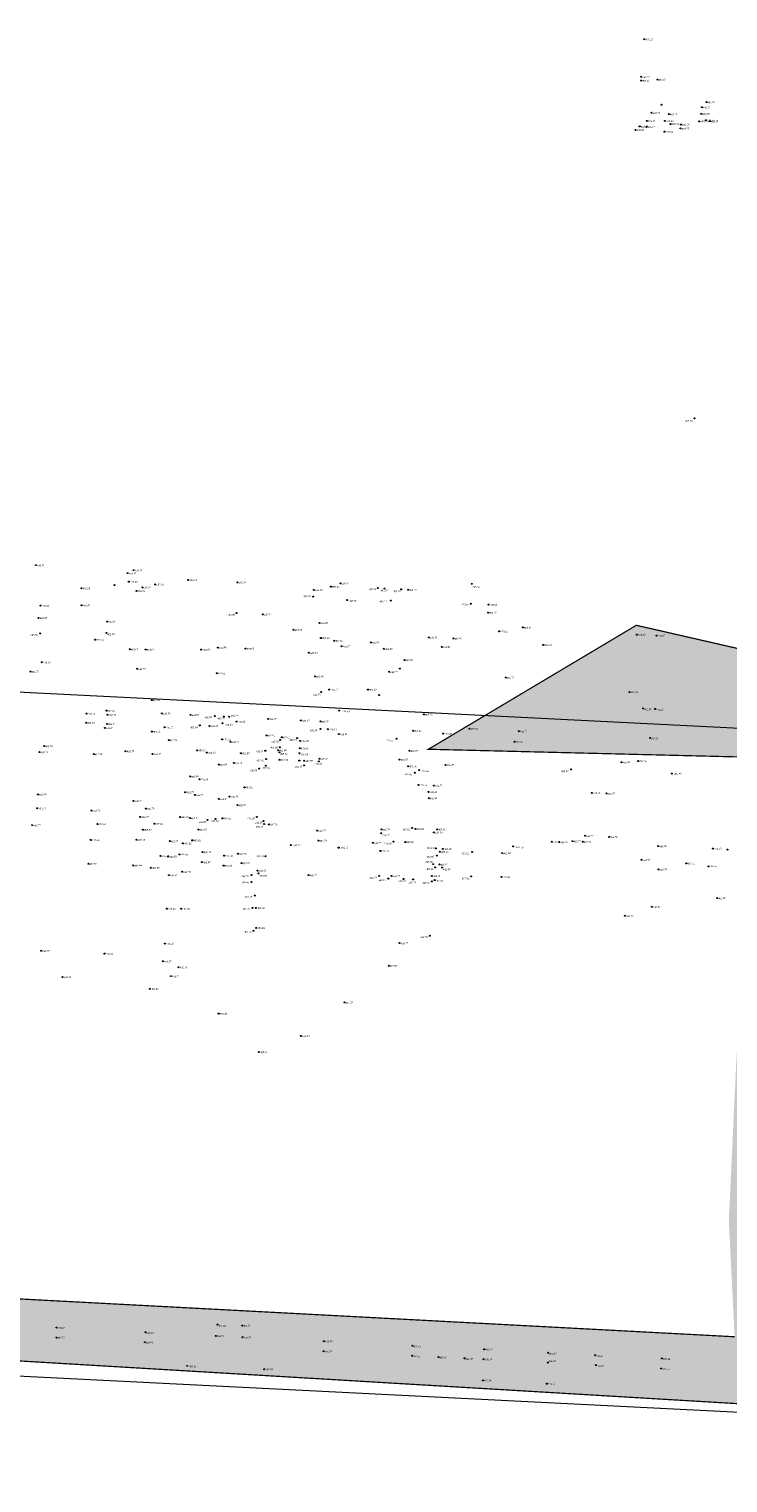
# Model space of a CAD drawing. Header units: millimetres. Extents: x 32690613 to 32693265, y 5342952 to 5344571.
# Tile 10 of 18: x 32692520 to 32692662, y 5344054 to 5344350. Entities that reach past the tile are written whole.
import ezdxf

# ---------------------------------------------------------------- set-up
doc = ezdxf.new("R2010")
doc.units = ezdxf.units.MM
doc.header["$LTSCALE"] = 20
doc.layers.get('0').update_dxf_attribs({"lineweight": 18})
doc.layers.get('Defpoints').update_dxf_attribs({"color": 11, "lineweight": 18})
for name, color, linetype, lineweight in [('Aufmaß_Schraff', 51, 'Continuous', 18), ('Aufmaß_Umriss', 40, 'Continuous', 18), ('Mpt-StBa_Höhe', 6, 'Continuous', 5), ('Mpt-StBa_Pkt', 4, 'Continuous', 9)]:
    doc.layers.add(name, color=color, linetype=linetype, lineweight=lineweight)
doc.styles.add('Arial', font='arial.ttf')

# ---------------------------------------------------------------- blocks, each defined once
blk = doc.blocks.new('A$C78070446')
for p, q in [((4469482.47, 5342769.75), (4470232.05, 5342702.5)), ((4469470.04, 5342631.21), (4470219.62, 5342563.96))]:
    blk.add_line(p, q)
blk = doc.blocks.new('A$C321062E2')
at = {"layer": 'Aufmaß_Schraff'}
h = blk.add_hatch(color=256, dxfattribs=at)
h.dxf.hatch_style = 1
h.paths.add_polyline_path([(32692589.16, 5344387.08), (32692831.12, 5344372.78), (32692831.1, 5344368.56), (32692692.58, 5344376.55), (32692689.27, 5344374.23), (32692681.97, 5344377.03), (32692668.62, 5344377.53), (32692667.81, 5344374.05), (32692653.18, 5344374.82), (32692653.33, 5344380.28), (32692624.35, 5344381.07), (32692623.85, 5344378.73), (32692616.72, 5344379.23), (32692612.99, 5344382.41), (32692590.62, 5344382.71), (32692589.25, 5344383.14), (32692588.89, 5344383.35)])
h.paths.add_polyline_path([(32692814.39, 5344272.86), (32692819.34, 5344349.53), (32692823.4, 5344349.22), (32692818.62, 5344272.76)])
h.paths.add_polyline_path([(32692789.78, 5344458.67), (32692799.86, 5344457.97), (32692795.67, 5344440.98), (32692789.51, 5344441.38)])
h.paths.add_polyline_path([(32692543.39, 5344377.32), (32692549.95, 5344377.06), (32692547.03, 5344361.6), (32692543.47, 5344362.27)])
h.paths.add_polyline_path([(32692796.1, 5344199.45), (32692812.49, 5344203.03), (32692814.62, 5344203.68), (32692819.73, 5344207.02), (32692822.88, 5344214.81), (32692823.54, 5344225.63), (32692823.84, 5344231.95), (32692823.03, 5344233.58), (32692823.01, 5344234.64), (32692823.15, 5344238.72), (32692824.7, 5344248.47), (32692823.91, 5344248.73), (32692817.46, 5344270.2), (32692815.88, 5344270.27), (32692781.61, 5344270.15), (32692690.12, 5344276.21), (32692688.54, 5344276.11), (32692690.26, 5344317.11), (32692697.18, 5344329.32), (32692697.35, 5344339.16), (32692684.2, 5344339.39), (32692672.54, 5344328.19), (32692675.06, 5344313.22), (32692678.37, 5344307.03), (32692678.6, 5344288.75), (32692671.17, 5344283.6), (32692670.69, 5344265.75), (32692676.12, 5344221.48), (32692643.32, 5344228.99), (32692600.99, 5344203.75), (32692666.6, 5344202.13), (32692662.15, 5344107.83), (32692663.33, 5344084.15), (32692436.87, 5344096.13), (32692441.85, 5344221.24), (32692428.17, 5344221.79), (32692425.66, 5344164.48), (32692411.09, 5344164.95), (32692406.06, 5344079.87), (32692429.48, 5344079.62), (32692435.96, 5344084.09), (32692672.49, 5344070.02), (32692692.85, 5344064.48), (32692698.21, 5344132.93), (32692689.09, 5344189.81), (32692734.17, 5344190.46), (32692751.82, 5344191.07), (32692750.28, 5344200.65), (32692757.17, 5344200.29), (32692758.54, 5344200.22), (32692782.76, 5344198.97), (32692784.49, 5344198.89), (32692789.07, 5344198.64), (32692788.87, 5344194.76), (32692796.03, 5344194.39)])
at = {"layer": 'Aufmaß_Umriss', "const_width": 0.25}
for points in [[(32692676.12, 5344221.48), (32692643.32, 5344228.99), (32692600.99, 5344203.75), (32692666.6, 5344202.13)], [(32692663.33, 5344084.15), (32692436.87, 5344096.13)], [(32692435.96, 5344084.09), (32692672.49, 5344070.02)]]:
    blk.add_lwpolyline(points, dxfattribs=at)
at = {"layer": 'Mpt-StBa_Pkt'}
for centre in [(32692643.44, 5344227.08, 493.08), (32692647.43, 5344226.88, 493.07), (32692641.92, 5344215.38, 492.43), (32692644.73, 5344212.07, 492.26), (32692647.14, 5344211.95, 492.25), (32692609.39, 5344207.92, 492.35), (32692618.5, 5344205.28, 492.32), (32692619.4, 5344207.41, 492.24), (32692646.14, 5344206.05, 492.13), (32692558.04, 5344086.63, 492.84), (32692563.07, 5344086.42, 492.79), (32692525.26, 5344083.99, 493.23), (32692525.31, 5344086.01, 493.24), (32692543.39, 5344085.06, 493.08), (32692557.72, 5344084.33, 492.91), (32692563.16, 5344084.05, 492.8), (32692579.72, 5344083.23, 492.83), (32692543.3, 5344083.05, 493.03), (32692579.64, 5344081.2, 492.76), (32692597.69, 5344080.28, 492.61), (32692597.77, 5344082.32, 492.63), (32692612.34, 5344081.59, 492.44), (32692625.4, 5344080.9, 492.33), (32692634.92, 5344080.4, 492.24), (32692551.89, 5344078.23, 492.65), (32692567.59, 5344077.55, 492.51), (32692603.02, 5344080.02, 492.5), (32692608.37, 5344079.76, 492.43), (32692612.23, 5344079.57, 492.43), (32692625.3, 5344078.88, 492.28), (32692635.07, 5344078.37, 492.21), (32692648.4, 5344077.69, 492.11), (32692648.49, 5344079.75, 492.14), (32692612.05, 5344075.27, 492.24), (32692625.1, 5344074.6, 492.14)]:
    blk.add_ellipse(centre, major_axis=(-0.0707, 0.0707), ratio=1, start_param=3.926991, end_param=10.210176, dxfattribs=at)
at = {"layer": 'Mpt-StBa_Höhe', "style": 'Arial'}
for s, p in [('493,08', (32692643.69, 5344226.86)), ('493,07', (32692647.68, 5344226.65)), ('492,43', (32692642.17, 5344215.16)), ('492,26', (32692644.93, 5344211.66)), ('492,25', (32692647.35, 5344211.58)), ('492,35', (32692609.64, 5344207.7)), ('492,24', (32692619.65, 5344207.19)), ('492,32', (32692618.75, 5344205.06)), ('492,13', (32692646.27, 5344205.72)), ('492,84', (32692558.23, 5344086.17)), ('492,79', (32692563.31, 5344086.19)), ('493,23', (32692525.51, 5344083.77)), ('493,24', (32692525.56, 5344085.78)), ('493,08', (32692543.53, 5344084.72)), ('492,91', (32692557.97, 5344084.1)), ('492,80', (32692563.41, 5344083.82)), ('492,83', (32692579.97, 5344083.01)), ('493,03', (32692543.45, 5344082.75)), ('492,76', (32692579.89, 5344080.97)), ('492,61', (32692597.8, 5344079.92)), ('492,63', (32692597.92, 5344081.96)), ('492,44', (32692612.59, 5344081.37)), ('492,33', (32692625.59, 5344080.49)), ('492,24', (32692635.07, 5344080)), ('492,65', (32692552.31, 5344077.89)), ('492,51', (32692567.83, 5344077.33)), ('492,50', (32692603.2, 5344079.71)), ('492,43', (32692608.56, 5344079.41)), ('492,43', (32692612.48, 5344079.34)), ('492,28', (32692625.48, 5344079)), ('492,21', (32692635.2, 5344078.04)), ('492,11', (32692648.62, 5344077.35)), ('492,14', (32692648.73, 5344079.38)), ('492,24', (32692612.3, 5344075.04)), ('492,14', (32692625.35, 5344074.37))]:
    blk.add_text(s, height=0.35, rotation=2.2375, dxfattribs=at).set_placement(p)

msp = doc.modelspace()

# ---------------------------------------------------------------- linework, layer by layer
at = {"layer": 'Mpt-StBa_Pkt'}
for centre in [(32692644.9, 5344348.29), (32692644.9, 5344348.29), (32692644.32, 5344340.66), (32692644.32, 5344340.66), (32692644.28, 5344339.87), (32692644.28, 5344339.87), (32692647.61, 5344340.09), (32692647.61, 5344340.09), (32692648.42, 5344334.96), (32692648.42, 5344334.96), (32692657.58, 5344335.49), (32692657.58, 5344335.49), (32692646.43, 5344333.33), (32692646.43, 5344333.33), (32692649.92, 5344333.05), (32692649.92, 5344333.05), (32692656.55, 5344333.11), (32692656.55, 5344333.11), (32692656.65, 5344334.46), (32692656.65, 5344334.46), (32692657.48, 5344331.79), (32692657.48, 5344331.79), (32692643.17, 5344329.84), (32692643.17, 5344329.84), (32692644, 5344330.54), (32692644, 5344330.54), (32692645.38, 5344330.46), (32692645.38, 5344330.46), (32692645.44, 5344331.67), (32692645.44, 5344331.67), (32692649.05, 5344329.48), (32692649.05, 5344329.48), (32692649.14, 5344331.66), (32692649.14, 5344331.66), (32692650.3, 5344331.04), (32692650.3, 5344331.04), (32692652.34, 5344330.13), (32692652.34, 5344330.13), (32692652.37, 5344330.93), (32692652.37, 5344330.93), (32692656.11, 5344331.57), (32692656.11, 5344331.57), (32692658.25, 5344331.61), (32692658.25, 5344331.61), (32692655.16, 5344271.11), (32692655.16, 5344271.11), (32692521.1, 5344241.23), (32692521.1, 5344241.23), (32692540.98, 5344240.21), (32692540.98, 5344240.21), (32692537.08, 5344237.17), (32692537.08, 5344237.17), (32692539.75, 5344239.6), (32692539.75, 5344239.6), (32692540.01, 5344237.87), (32692540.01, 5344237.87), (32692545.38, 5344237.31), (32692545.38, 5344237.31), (32692552.11, 5344238.22), (32692552.11, 5344238.22), (32692562.14, 5344237.71), (32692562.14, 5344237.71), (32692583.1, 5344237.51), (32692583.1, 5344237.51), (32692609.82, 5344237.43), (32692609.82, 5344237.43), (32692530.4, 5344236.52), (32692530.4, 5344236.52), (32692541.56, 5344235.98), (32692541.56, 5344235.98), (32692542.8, 5344236.71), (32692542.8, 5344236.71), (32692577.54, 5344234.83), (32692577.54, 5344234.83), (32692577.68, 5344236.2), (32692577.68, 5344236.2), (32692581.17, 5344236.85), (32692581.17, 5344236.85), (32692584.48, 5344234.11), (32692584.48, 5344234.11), (32692590.72, 5344236.56), (32692590.72, 5344236.56), (32692592.08, 5344236.48), (32692592.08, 5344236.48), (32692595.45, 5344236.31), (32692595.45, 5344236.31), (32692596.86, 5344236.21), (32692596.86, 5344236.21), (32692522.04, 5344232.99), (32692522.04, 5344232.99), (32692530.38, 5344233.08), (32692530.38, 5344233.08), (32692561.94, 5344231.48), (32692561.94, 5344231.48), (32692567.3, 5344231.2), (32692567.3, 5344231.2), (32692593.35, 5344234.02), (32692593.35, 5344234.02), (32692609.62, 5344233.38), (32692609.62, 5344233.38), (32692613.14, 5344231.59), (32692613.14, 5344231.59), (32692613.25, 5344233.2), (32692613.25, 5344233.2), (32692521.65, 5344230.5), (32692521.65, 5344230.5), (32692535.6, 5344229.75), (32692535.6, 5344229.75), (32692578.83, 5344229.48), (32692578.83, 5344229.48), (32692620.25, 5344228.55), (32692620.25, 5344228.55), (32692521.99, 5344227.32), (32692521.99, 5344227.32), (32692533.15, 5344226.06), (32692533.15, 5344226.06), (32692535.47, 5344227.43), (32692535.47, 5344227.43), (32692573.56, 5344228.07), (32692573.56, 5344228.07), (32692579.13, 5344226.4), (32692579.13, 5344226.4), (32692581.79, 5344225.85), (32692581.79, 5344225.85), (32692589.26, 5344225.49), (32692589.26, 5344225.49), (32692601.09, 5344226.51), (32692601.09, 5344226.51), (32692606.09, 5344226.31), (32692606.09, 5344226.31), (32692615.4, 5344227.76), (32692615.4, 5344227.76), (32692540.19, 5344224.12), (32692540.19, 5344224.12), (32692543.44, 5344224.06), (32692543.44, 5344224.06), (32692554.75, 5344224.04), (32692554.75, 5344224.04), (32692558.13, 5344224.46), (32692558.13, 5344224.46), (32692563.79, 5344224.25), (32692563.79, 5344224.25), (32692576.67, 5344223.4), (32692576.67, 5344223.4), (32692583.31, 5344224.73), (32692583.31, 5344224.73), (32692591.94, 5344224.2), (32692591.94, 5344224.2), (32692603.72, 5344224.6), (32692603.72, 5344224.6), (32692624.39, 5344224.99), (32692624.39, 5344224.99), (32692519.98, 5344219.58), (32692519.98, 5344219.58), (32692522.32, 5344221.46), (32692522.32, 5344221.46), (32692541.72, 5344220.13), (32692541.72, 5344220.13), (32692593.02, 5344219.52), (32692593.02, 5344219.52), (32692595.19, 5344220.17), (32692595.19, 5344220.17), (32692596.1, 5344221.9), (32692596.1, 5344221.9), (32692557.92, 5344219.22), (32692557.92, 5344219.22), (32692577.93, 5344218.57), (32692577.93, 5344218.57), (32692616.74, 5344218.36), (32692616.74, 5344218.36), (32692544.67, 5344213.77), (32692544.67, 5344213.77), (32692579.17, 5344215.39), (32692579.17, 5344215.39), (32692580.8, 5344215.9), (32692580.8, 5344215.9), (32692588.7, 5344215.9), (32692588.7, 5344215.9), (32692590.99, 5344214.79), (32692590.99, 5344214.79), (32692531.4, 5344211.01), (32692531.4, 5344211.01), (32692535.45, 5344211.61), (32692535.45, 5344211.61), (32692535.69, 5344210.78), (32692535.69, 5344210.78), (32692546.74, 5344211.04), (32692546.74, 5344211.04), (32692552.58, 5344210.76), (32692552.58, 5344210.76), (32692557.5, 5344210.5), (32692557.5, 5344210.5), (32692559.35, 5344210.42), (32692559.35, 5344210.42), (32692582.82, 5344211.62), (32692582.82, 5344211.62), (32692600.1, 5344210.84), (32692600.1, 5344210.84), (32692531.3, 5344209.14), (32692531.3, 5344209.14), (32692535.13, 5344208.11), (32692535.13, 5344208.11), (32692535.58, 5344208.92), (32692535.58, 5344208.92), (32692547.27, 5344208.23), (32692547.27, 5344208.23), (32692554.45, 5344208.62), (32692554.45, 5344208.62), (32692556.45, 5344208.51), (32692556.45, 5344208.51), (32692559.08, 5344209.05), (32692559.08, 5344209.05), (32692560.46, 5344210.36), (32692560.46, 5344210.36), (32692561.94, 5344209.39), (32692561.94, 5344209.39), (32692568.37, 5344209.94), (32692568.37, 5344209.94), (32692575.05, 5344209.61), (32692575.05, 5344209.61), (32692579.01, 5344209.41), (32692579.01, 5344209.41), (32692579.03, 5344207.88), (32692579.03, 5344207.88), (32692580.52, 5344207.83), (32692580.52, 5344207.83), (32692597.87, 5344207.52), (32692597.87, 5344207.52), (32692544.73, 5344207.34), (32692544.73, 5344207.34), (32692548.13, 5344205.62), (32692548.13, 5344205.62), (32692559.02, 5344205.77), (32692559.02, 5344205.77), (32692560.72, 5344205.28), (32692560.72, 5344205.28), (32692568.01, 5344206.57), (32692568.01, 5344206.57), (32692570.82, 5344205.64), (32692570.82, 5344205.64), (32692571.14, 5344206.18), (32692571.14, 5344206.18), (32692574.27, 5344206.03), (32692574.27, 5344206.03), (32692574.88, 5344205.45), (32692574.88, 5344205.45), (32692582.77, 5344206.83), (32692582.77, 5344206.83), (32692594.49, 5344205.88), (32692594.49, 5344205.88), (32692604.01, 5344206.93), (32692604.01, 5344206.93), (32692521.84, 5344203.17), (32692521.84, 5344203.17), (32692522.75, 5344204.39), (32692522.75, 5344204.39), (32692532.86, 5344202.77), (32692532.86, 5344202.77), (32692539.36, 5344203.36), (32692539.36, 5344203.36), (32692544.83, 5344202.81), (32692544.83, 5344202.81), (32692553.95, 5344203.53), (32692553.95, 5344203.53), (32692555.91, 5344203.08), (32692555.91, 5344203.08), (32692562.85, 5344202.94), (32692562.85, 5344202.94), (32692567.8, 5344203.46), (32692567.8, 5344203.46), (32692567.95, 5344201.75), (32692567.95, 5344201.75), (32692570.4, 5344203.56), (32692570.4, 5344203.56), (32692570.66, 5344201.62), (32692570.66, 5344201.62), (32692570.7, 5344203.11), (32692570.7, 5344203.11), (32692570.75, 5344204.16), (32692570.75, 5344204.16), (32692574.75, 5344202.93), (32692574.75, 5344202.93), (32692574.81, 5344203.96), (32692574.81, 5344203.96), (32692578.82, 5344201.82), (32692578.82, 5344201.82), (32692595.14, 5344201.66), (32692595.14, 5344201.66), (32692597.17, 5344203.44), (32692597.17, 5344203.44), (32692558.31, 5344200.64), (32692558.31, 5344200.64), (32692561.37, 5344200.96), (32692561.37, 5344200.96), (32692566.55, 5344199.81), (32692566.55, 5344199.81), (32692567.91, 5344200.39), (32692567.91, 5344200.39), (32692574.72, 5344201.44), (32692574.72, 5344201.44), (32692575.7, 5344200.46), (32692575.7, 5344200.46), (32692575.73, 5344201.41), (32692575.73, 5344201.41), (32692578.71, 5344201.28), (32692578.71, 5344201.28), (32692596.85, 5344200.28), (32692596.85, 5344200.28), (32692598.23, 5344198.96), (32692598.23, 5344198.96), (32692599.12, 5344199.52), (32692599.12, 5344199.52), (32692604.46, 5344200.57), (32692604.46, 5344200.57), (32692630.06, 5344199.66), (32692630.06, 5344199.66), (32692640.3, 5344201.12), (32692640.3, 5344201.12), (32692643.68, 5344201.36), (32692643.68, 5344201.36), (32692650.53, 5344198.8), (32692650.53, 5344198.8), (32692552.47, 5344198.21), (32692552.47, 5344198.21), (32692554.4, 5344197.65), (32692554.4, 5344197.65), (32692563.53, 5344196), (32692563.53, 5344196), (32692598.97, 5344196.48), (32692598.97, 5344196.48), (32692602.11, 5344196.37), (32692602.11, 5344196.37), (32692521.47, 5344194.55), (32692521.47, 5344194.55), (32692540.98, 5344193.24), (32692540.98, 5344193.24), (32692551.5, 5344195.01), (32692551.5, 5344195.01), (32692553.45, 5344194.47), (32692553.45, 5344194.47), (32692558.34, 5344193.65), (32692558.34, 5344193.65), (32692560.52, 5344194.12), (32692560.52, 5344194.12), (32692601.03, 5344195.07), (32692601.03, 5344195.07), (32692601.07, 5344193.79), (32692601.07, 5344193.79), (32692634.26, 5344194.86), (32692634.26, 5344194.86), (32692637.24, 5344194.75), (32692637.24, 5344194.75), (32692521.38, 5344191.74), (32692521.38, 5344191.74), (32692532.42, 5344191.28), (32692532.42, 5344191.28), (32692542.35, 5344189.99), (32692542.35, 5344189.99), (32692543.47, 5344191.69), (32692543.47, 5344191.69), (32692550.49, 5344189.96), (32692550.49, 5344189.96), (32692552.48, 5344189.74), (32692552.48, 5344189.74), (32692559.06, 5344189.69), (32692559.06, 5344189.69), (32692562.16, 5344192.38), (32692562.16, 5344192.38), (32692566.1, 5344189.99), (32692566.1, 5344189.99), (32692520.33, 5344188.3), (32692520.33, 5344188.3), (32692533.63, 5344188.53), (32692533.63, 5344188.53), (32692542.9, 5344187.37), (32692542.9, 5344187.37), (32692545.24, 5344188.59), (32692545.24, 5344188.59), (32692554.17, 5344187.4), (32692554.17, 5344187.4), (32692556.03, 5344189.36), (32692556.03, 5344189.36), (32692557.66, 5344189.58), (32692557.66, 5344189.58), (32692567.41, 5344189.13), (32692567.41, 5344189.13), (32692567.55, 5344188.52), (32692567.55, 5344188.52), (32692568.51, 5344188.45), (32692568.51, 5344188.45), (32692578.35, 5344187.2), (32692578.35, 5344187.2), (32692591.44, 5344187.43), (32692591.44, 5344187.43), (32692597.7, 5344187.74), (32692597.7, 5344187.74), (32692598.34, 5344187.53), (32692598.34, 5344187.53), (32692602.11, 5344186.82), (32692602.11, 5344186.82), (32692602.75, 5344187.44), (32692602.75, 5344187.44), (32692532.27, 5344185.28), (32692532.27, 5344185.28), (32692541.59, 5344185.34), (32692541.59, 5344185.34), (32692548.34, 5344185.05), (32692548.34, 5344185.05), (32692551.03, 5344184.6), (32692551.03, 5344184.6), (32692552.94, 5344185.21), (32692552.94, 5344185.21), (32692572.98, 5344184.23), (32692572.98, 5344184.23), (32692578.6, 5344185.17), (32692578.6, 5344185.17), (32692589.69, 5344184.71), (32692589.69, 5344184.71), (32692591.39, 5344186.64), (32692591.39, 5344186.64), (32692593.86, 5344184.97), (32692593.86, 5344184.97), (32692596.3, 5344184.86), (32692596.3, 5344184.86), (32692618.25, 5344183.97), (32692618.25, 5344183.97), (32692626.13, 5344184.93), (32692626.13, 5344184.93), (32692627.62, 5344184.85), (32692627.62, 5344184.85), (32692630.3, 5344185.04), (32692630.3, 5344185.04), (32692632.4, 5344184.92), (32692632.4, 5344184.92), (32692632.91, 5344186.13), (32692632.91, 5344186.13), (32692637.77, 5344185.92), (32692637.77, 5344185.92), (32692647.79, 5344184.03), (32692647.79, 5344184.03), (32692546.46, 5344182.04), (32692546.46, 5344182.04), (32692548.05, 5344181.91), (32692548.05, 5344181.91), (32692550.33, 5344182.35), (32692550.33, 5344182.35), (32692555.04, 5344182.81), (32692555.04, 5344182.81), (32692559.42, 5344182.09), (32692559.42, 5344182.09), (32692562.2, 5344182.47), (32692562.2, 5344182.47), (32692567.85, 5344181.98), (32692567.85, 5344181.98), (32692582.73, 5344183.72), (32692582.73, 5344183.72), (32692591.23, 5344183.04), (32692591.23, 5344183.04), (32692602.53, 5344183.58), (32692602.53, 5344183.58), (32692602.71, 5344182.1), (32692602.71, 5344182.1), (32692603.35, 5344182.89), (32692603.35, 5344182.89), (32692603.96, 5344183.46), (32692603.96, 5344183.46), (32692609.88, 5344182.85), (32692609.88, 5344182.85), (32692616, 5344182.6), (32692616, 5344182.6), (32692644.37, 5344181.25), (32692644.37, 5344181.25), (32692658.89, 5344183.53), (32692658.89, 5344183.53), (32692661.85, 5344183.33), (32692661.85, 5344183.33), (32692531.78, 5344180.44), (32692531.78, 5344180.44), (32692540.89, 5344180.11), (32692540.89, 5344180.11), (32692544.52, 5344179.62), (32692544.52, 5344179.62), (32692548.17, 5344178.12), (32692548.17, 5344178.12), (32692550.87, 5344178.81), (32692550.87, 5344178.81), (32692554.89, 5344180.77), (32692554.89, 5344180.77), (32692559.32, 5344180.06), (32692559.32, 5344180.06), (32692562.92, 5344180.58), (32692562.92, 5344180.58), (32692564.99, 5344178.15), (32692564.99, 5344178.15), (32692566.22, 5344179.06), (32692566.22, 5344179.06), (32692566.42, 5344178.48), (32692566.42, 5344178.48), (32692576.58, 5344178.13), (32692576.58, 5344178.13), (32692590.97, 5344177.97), (32692590.97, 5344177.97), (32692593.49, 5344177.98), (32692593.49, 5344177.98), (32692601.71, 5344177.98), (32692601.71, 5344177.98), (32692601.95, 5344180.36), (32692601.95, 5344180.36), (32692602.4, 5344179.71), (32692602.4, 5344179.71), (32692603.24, 5344180.31), (32692603.24, 5344180.31), (32692603.79, 5344179.65), (32692603.79, 5344179.65), (32692609.68, 5344177.87), (32692609.68, 5344177.87), (32692647.83, 5344179.28), (32692647.83, 5344179.28), (32692653.5, 5344180.52), (32692653.5, 5344180.52), (32692658.01, 5344179.91), (32692658.01, 5344179.91), (32692564.97, 5344176.72), (32692564.97, 5344176.72), (32692592.84, 5344177.42), (32692592.84, 5344177.42), (32692595.94, 5344177.37), (32692595.94, 5344177.37), (32692597.88, 5344177.27), (32692597.88, 5344177.27), (32692601.7, 5344176.84), (32692601.7, 5344176.84), (32692602.27, 5344177.12), (32692602.27, 5344177.12), (32692615.89, 5344177.75), (32692615.89, 5344177.75), (32692565.65, 5344173.96), (32692565.65, 5344173.96), (32692659.75, 5344173.44), (32692659.75, 5344173.44), (32692547.76, 5344171.3), (32692547.76, 5344171.3), (32692550.68, 5344171.29), (32692550.68, 5344171.29), (32692565.16, 5344171.45), (32692565.16, 5344171.45), (32692565.89, 5344171.44), (32692565.89, 5344171.44), (32692640.97, 5344169.85), (32692640.97, 5344169.85), (32692646.49, 5344171.7), (32692646.49, 5344171.7), (32692565.38, 5344166.8), (32692565.38, 5344166.8), (32692565.96, 5344167.37), (32692565.96, 5344167.37), (32692547.35, 5344164.18), (32692547.35, 5344164.18), (32692595.13, 5344164.28), (32692595.13, 5344164.28), (32692601.26, 5344165.8), (32692601.26, 5344165.8), (32692522.16, 5344162.73), (32692522.16, 5344162.73), (32692535.07, 5344162.14), (32692535.07, 5344162.14), (32692546.93, 5344160.61), (32692546.93, 5344160.61), (32692526.52, 5344157.37), (32692526.52, 5344157.37), (32692548.58, 5344157.56), (32692548.58, 5344157.56), (32692550.15, 5344159.37), (32692550.15, 5344159.37), (32692592.91, 5344159.68), (32692592.91, 5344159.68), (32692544.32, 5344154.95), (32692544.32, 5344154.95), (32692583.9, 5344152.2), (32692583.9, 5344152.2), (32692558.3, 5344149.94), (32692558.3, 5344149.94), (32692575.02, 5344145.41), (32692575.02, 5344145.41), (32692566.5, 5344142.11), (32692566.5, 5344142.11)]:
    msp.add_circle(centre, 0.1, dxfattribs=at)

# ---------------------------------------------------------------- block references
msp.add_blockref('A$C321062E2', (0, 0))
at = {"layer": 'Defpoints', "rotation": 2.237485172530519}
msp.add_blockref('A$C78070446', (28434719.52, -168960.66), dxfattribs=at)

# ---------------------------------------------------------------- texts
at = {"layer": 'Mpt-StBa_Höhe', "style": 'Arial'}
for s, p in [('493.23', (32692645.15, 5344348.05)), ('493.22', (32692644.57, 5344340.41)), ('493.21', (32692644.53, 5344339.63)), ('493.23', (32692647.86, 5344339.85)), ('493.26', (32692657.83, 5344335.25)), ('493.23', (32692646.68, 5344333.09)), ('493.18', (32692650.17, 5344332.81)), ('493.20', (32692656.8, 5344332.87)), ('493.21', (32692656.9, 5344334.22)), ('493.25', (32692657.73, 5344331.55)), ('493.24', (32692643.43, 5344329.6)), ('493.22', (32692644.25, 5344330.29)), ('493.22', (32692645.63, 5344330.22)), ('493.22', (32692645.69, 5344331.43)), ('493.23', (32692649.31, 5344329.23)), ('493.23', (32692649.39, 5344331.42)), ('493.22', (32692650.56, 5344330.8)), ('493.25', (32692652.6, 5344329.89)), ('493.23', (32692652.62, 5344330.69)), ('493.25', (32692656.36, 5344331.33)), ('493.25', (32692658.5, 5344331.37)), ('493.02', (32692653.29, 5344270.39)), ('493.21', (32692521.35, 5344240.99)), ('493.19', (32692541.23, 5344239.97)), ('493.19', (32692540, 5344239.36)), ('493.10', (32692540.27, 5344237.63)), ('492.95', (32692545.63, 5344237.07)), ('493.04', (32692552.37, 5344237.98)), ('493.04', (32692562.4, 5344237.47)), ('493.17', (32692583.36, 5344237.27)), ('492.96', (32692530.66, 5344236.28)), ('492.99', (32692541.81, 5344235.74)), ('492.97', (32692543.05, 5344236.46)), ('493.26', (32692575.59, 5344234.7)), ('493.29', (32692577.93, 5344235.96)), ('493.35', (32692581.42, 5344236.61)), ('493.18', (32692588.85, 5344236.12)), ('493.19', (32692591.27, 5344235.89)), ('493.19', (32692593.84, 5344235.72)), ('493.19', (32692597.11, 5344235.97)), ('493.24', (32692609.95, 5344236.6)), ('492.83', (32692522.3, 5344232.75)), ('492.87', (32692530.63, 5344232.84)), ('492.98', (32692560.1, 5344230.92)), ('492.97', (32692567.55, 5344230.96)), ('493.06', (32692584.91, 5344233.74)), ('493.12', (32692591.07, 5344233.66)), ('493.14', (32692607.71, 5344233.02)), ('493.10', (32692613.39, 5344231.35)), ('493.16', (32692613.5, 5344232.96)), ('493.12', (32692521.91, 5344230.26)), ('492.94', (32692535.86, 5344229.51)), ('492.93', (32692579.08, 5344229.24)), ('493.01', (32692620.5, 5344228.3)), ('493.08', (32692519.98, 5344226.82)), ('492.93', (32692533.41, 5344225.82)), ('492.95', (32692535.63, 5344226.95)), ('493.08', (32692573.82, 5344227.83)), ('493.08', (32692579.39, 5344226.16)), ('492.86', (32692582.05, 5344225.61)), ('492.83', (32692589.52, 5344225.25)), ('493.01', (32692601.34, 5344226.27)), ('493.09', (32692606.34, 5344226.07)), ('493.12', (32692615.65, 5344227.52)), ('493.03', (32692540.44, 5344223.88)), ('493.01', (32692543.69, 5344223.82)), ('492.95', (32692555.01, 5344223.8)), ('492.98', (32692558.38, 5344224.22)), ('493.02', (32692564.05, 5344224.01)), ('492.99', (32692576.93, 5344223.16)), ('492.82', (32692583.56, 5344224.49)), ('492.89', (32692592.2, 5344223.95)), ('492.95', (32692603.98, 5344224.35)), ('493.12', (32692624.65, 5344224.75)), ('492.77', (32692520.23, 5344219.33)), ('493.00', (32692522.57, 5344221.22)), ('492.87', (32692541.97, 5344219.89)), ('492.82', (32692558.17, 5344218.97)), ('492.77', (32692593.27, 5344219.28)), ('492.88', (32692596.35, 5344221.66)), ('492.83', (32692578.19, 5344218.33)), ('492.72', (32692616.99, 5344218.12)), ('492.59', (32692544.93, 5344213.53)), ('492.55', (32692577.52, 5344214.66)), ('492.57', (32692581.05, 5344215.65)), ('492.53', (32692588.95, 5344215.66)), ('492.71', (32692531.65, 5344210.77)), ('492.60', (32692535.7, 5344211.37)), ('492.72', (32692535.94, 5344210.54)), ('492.55', (32692546.99, 5344210.8)), ('492.51', (32692552.84, 5344210.52)), ('492.44', (32692560.82, 5344210.39)), ('492.43', (32692583.49, 5344211.23)), ('492.39', (32692600.36, 5344210.6)), ('492.74', (32692531.55, 5344208.9)), ('492.64', (32692535.39, 5344207.87)), ('492.71', (32692535.84, 5344208.68)), ('492.72', (32692547.52, 5344207.99)), ('492.64', (32692552.51, 5344207.98)), ('492.50', (32692555.46, 5344210.05)), ('492.63', (32692556.7, 5344208.27)), ('492.47', (32692558.09, 5344209.85)), ('492.60', (32692559.62, 5344208.53)), ('492.62', (32692562.19, 5344209.14)), ('492.47', (32692568.62, 5344209.69)), ('492.42', (32692575.3, 5344209.37)), ('492.49', (32692576.86, 5344207.4)), ('492.39', (32692579.26, 5344209.17)), ('492.40', (32692580.78, 5344207.58)), ('492.41', (32692598.12, 5344207.28)), ('492.70', (32692544.99, 5344207.1)), ('492.75', (32692548.39, 5344205.38)), ('492.65', (32692559.27, 5344205.53)), ('492.74', (32692560.97, 5344205.03)), ('492.61', (32692568.27, 5344206.33)), ('492.68', (32692569.04, 5344205.1)), ('492.62', (32692571.39, 5344205.94)), ('492.61', (32692572.73, 5344205.44)), ('492.59', (32692575.14, 5344205.21)), ('492.61', (32692583.02, 5344206.59)), ('492.55', (32692592.38, 5344205.33)), ('492.39', (32692604.26, 5344206.69)), ('492.79', (32692522.09, 5344202.93)), ('492.78', (32692523, 5344204.15)), ('492.72', (32692533.12, 5344202.53)), ('492.78', (32692539.62, 5344203.12)), ('492.67', (32692545.09, 5344202.57)), ('492.67', (32692554.21, 5344203.29)), ('492.66', (32692556.16, 5344202.84)), ('492.68', (32692563.1, 5344202.7)), ('492.67', (32692565.86, 5344203.11)), ('492.65', (32692566.03, 5344201.25)), ('492.69', (32692568.82, 5344203.92)), ('492.66', (32692570.65, 5344203.32)), ('492.70', (32692570.83, 5344202.6)), ('492.64', (32692570.91, 5344201.38)), ('492.64', (32692575.03, 5344202.48)), ('492.63', (32692575.06, 5344203.71)), ('492.67', (32692579.08, 5344201.58)), ('492.67', (32692595.4, 5344201.42)), ('492.62', (32692597.43, 5344203.2)), ('492.66', (32692558.56, 5344200.4)), ('492.74', (32692561.63, 5344200.72)), ('492.56', (32692564.65, 5344199.24)), ('492.63', (32692567.26, 5344199.76)), ('492.68', (32692573.79, 5344199.99)), ('492.68', (32692575.98, 5344201.17)), ('492.65', (32692577.86, 5344200.59)), ('492.65', (32692596.17, 5344198.4)), ('492.76', (32692597.1, 5344200.04)), ('492.62', (32692599.57, 5344199.09)), ('492.75', (32692604.72, 5344200.33)), ('492.53', (32692628.03, 5344199.06)), ('492.69', (32692640.55, 5344200.88)), ('492.58', (32692643.94, 5344201.11)), ('492.49', (32692651.05, 5344198.57)), ('492.68', (32692552.73, 5344197.97)), ('492.68', (32692554.65, 5344197.4)), ('492.85', (32692563.78, 5344195.76)), ('492.72', (32692599.23, 5344196.24)), ('492.72', (32692602.36, 5344196.12)), ('492.80', (32692521.73, 5344194.31)), ('492.74', (32692541.23, 5344193)), ('492.72', (32692551.76, 5344194.77)), ('492.72', (32692553.7, 5344194.23)), ('492.84', (32692558.59, 5344193.41)), ('492.75', (32692560.77, 5344193.88)), ('492.93', (32692601.28, 5344194.83)), ('492.94', (32692601.32, 5344193.55)), ('492.71', (32692634.52, 5344194.62)), ('492.70', (32692637.49, 5344194.5)), ('492.77', (32692521.63, 5344191.49)), ('492.76', (32692532.67, 5344191.04)), ('492.73', (32692542.6, 5344189.75)), ('492.75', (32692543.72, 5344191.45)), ('492.76', (32692550.74, 5344189.72)), ('492.77', (32692552.73, 5344189.5)), ('492.82', (32692559.32, 5344189.45)), ('492.82', (32692562.41, 5344192.14)), ('492.63', (32692564.15, 5344189.46)), ('492.77', (32692520.59, 5344188.06)), ('492.84', (32692533.88, 5344188.29)), ('492.82', (32692543.15, 5344187.13)), ('492.84', (32692545.49, 5344188.35)), ('492.86', (32692554.26, 5344188.73)), ('492.87', (32692554.42, 5344187.16)), ('492.80', (32692556.77, 5344188.96)), ('492.68', (32692565.72, 5344188.6)), ('492.73', (32692565.88, 5344187.76)), ('492.76', (32692568.76, 5344188.21)), ('492.75', (32692578.61, 5344186.96)), ('492.78', (32692591.69, 5344187.18)), ('492.81', (32692595.81, 5344187.2)), ('492.82', (32692598.59, 5344187.29)), ('492.99', (32692602.36, 5344186.58)), ('493.01', (32692603, 5344187.2)), ('492.86', (32692532.53, 5344185.04)), ('492.79', (32692541.85, 5344185.1)), ('492.87', (32692548.59, 5344184.8)), ('492.82', (32692551.28, 5344184.36)), ('492.82', (32692553.19, 5344184.97)), ('492.77', (32692573.46, 5344184)), ('492.74', (32692578.85, 5344184.93)), ('492.77', (32692583.2, 5344183.49)), ('492.77', (32692589.94, 5344184.47)), ('492.77', (32692591.56, 5344186.07)), ('492.80', (32692591.97, 5344184.37)), ('492.80', (32692596.55, 5344184.62)), ('492.79', (32692618.83, 5344183.54)), ('492.74', (32692626.38, 5344184.69)), ('492.75', (32692627.88, 5344184.61)), ('492.71', (32692630.55, 5344184.8)), ('492.71', (32692632.65, 5344184.68)), ('492.72', (32692633.16, 5344185.89)), ('492.69', (32692638.03, 5344185.68)), ('492.66', (32692648.04, 5344183.79)), ('493.59', (32692546.71, 5344181.8)), ('493.59', (32692548.3, 5344181.67)), ('492.89', (32692550.58, 5344182.11)), ('492.82', (32692555.15, 5344180.52)), ('492.79', (32692555.29, 5344182.57)), ('492.80', (32692559.68, 5344181.85)), ('492.78', (32692562.45, 5344182.23)), ('492.78', (32692565.93, 5344181.77)), ('492.76', (32692591.49, 5344182.8)), ('493.00', (32692600.38, 5344180.61)), ('492.97', (32692600.62, 5344183.42)), ('492.98', (32692600.63, 5344181.66)), ('493.00', (32692603.6, 5344182.65)), ('492.98', (32692604.21, 5344183.22)), ('492.82', (32692607.76, 5344182.33)), ('492.80', (32692616.25, 5344182.36)), ('492.83', (32692644.63, 5344181)), ('492.68', (32692659.15, 5344183.29)), ('493.96', (32692532.03, 5344180.2)), ('494.04', (32692541.14, 5344179.86)), ('493.96', (32692544.78, 5344179.38)), ('494.07', (32692548.42, 5344177.87)), ('492.88', (32692551.13, 5344178.57)), ('492.80', (32692559.58, 5344179.82)), ('492.84', (32692562.93, 5344177.75)), ('492.79', (32692563.17, 5344180.34)), ('492.83', (32692566.47, 5344178.82)), ('492.83', (32692566.63, 5344177.79)), ('492.74', (32692576.83, 5344177.88)), ('492.79', (32692593.74, 5344177.74)), ('493.01', (32692600.55, 5344179.13)), ('493.01', (32692601.97, 5344177.73)), ('493.01', (32692603.49, 5344180.06)), ('492.99', (32692603.97, 5344179.09)), ('492.70', (32692648.08, 5344179.04)), ('492.71', (32692653.76, 5344180.28)), ('492.64', (32692658.26, 5344179.67)), ('492.80', (32692562.99, 5344176.41)), ('492.74', (32692589.04, 5344177.4)), ('492.77', (32692590.84, 5344176.88)), ('492.80', (32692594.9, 5344176.79)), ('492.79', (32692597, 5344176.4)), ('492.87', (32692599.81, 5344176.34)), ('492.98', (32692602.43, 5344176.75)), ('492.82', (32692607.83, 5344177.23)), ('492.86', (32692616.14, 5344177.51)), ('492.79', (32692563.65, 5344173.5)), ('492.45', (32692660.01, 5344173.2)), ('493.82', (32692548.01, 5344171.06)), ('492.88', (32692550.93, 5344171.05)), ('492.76', (32692563.18, 5344171.06)), ('492.78', (32692566.15, 5344171.19)), ('492.55', (32692641.23, 5344169.61)), ('492.54', (32692646.74, 5344171.45)), ('492.78', (32692563.52, 5344166.37)), ('492.81', (32692566.22, 5344167.13)), ('493.59', (32692547.61, 5344163.94)), ('492.72', (32692595.38, 5344164.04)), ('492.80', (32692599.37, 5344165.33)), ('493.07', (32692522.42, 5344162.48)), ('493.23', (32692535.32, 5344161.9)), ('493.23', (32692547.19, 5344160.36)), ('492.53', (32692526.78, 5344157.13)), ('492.74', (32692548.83, 5344157.31)), ('492.73', (32692550.4, 5344159.13)), ('491.80', (32692593.16, 5344159.44)), ('492.45', (32692544.57, 5344154.71)), ('491.78', (32692584.15, 5344151.96)), ('492.42', (32692558.55, 5344149.7)), ('492.20', (32692575.28, 5344145.16)), ('492.37', (32692566.76, 5344141.87))]:
    msp.add_text(s, height=0.35, rotation=2.2375, dxfattribs=at).set_placement(p)

doc.saveas('drawing.dxf')
